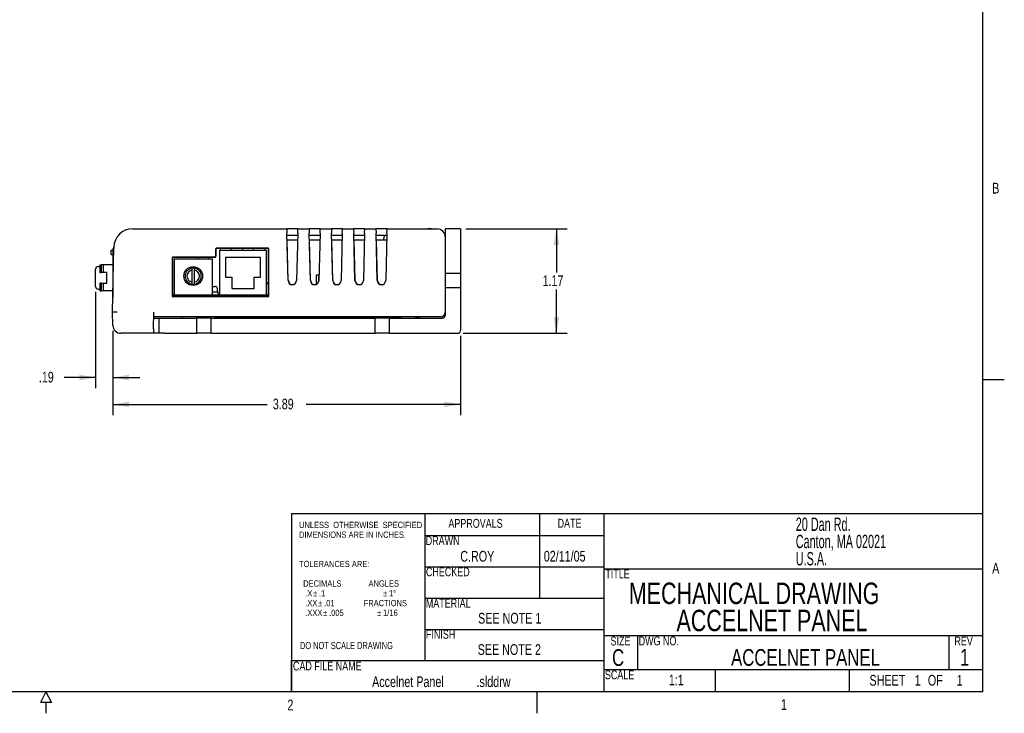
# Model space of a CAD drawing. Extents: x 0.3 to 21.7, y 0.5 to 16.5.
# Tile 3 of 6: x 10.7 to 21.7, y 0.5 to 8.3. Entities that reach past the tile are written whole.
import ezdxf

# ---------------------------------------------------------------- set-up
doc = ezdxf.new("R2010")
doc.units = 0
doc.header["$PDSIZE"] = -1
doc.layers.get('0').update_dxf_attribs({"linetype": 'CONTINUOUS'})
doc.layers.get('DEFPOINTS').update_dxf_attribs({"linetype": 'CONTINUOUS'})
doc.styles.add('SLDTEXTSTYLE0', font='TXT', dxfattribs={"width": 0.75})
doc.styles.add('SLDTEXTSTYLE1', font='TXT', dxfattribs={"width": 0.605})
doc.dimstyles.new('SLDDIMSTYLE0', dxfattribs={"dimtxt": 0.12, "dimasz": 0.18, "dimexe": 0.12, "dimexo": 0.0625, "dimgap": 0.03, "dimtad": 0, "dimtih": 1, "dimtoh": 1, "dimzin": 12, "dimtxsty": 'SLDTEXTSTYLE0', "dimsah": 1, "dimcen": 0.09, "dimclrd": 7, "dimclre": 7, "dimclrt": 7, "dimazin": 3, "dimtfac": 1, "dimtdec": 4, "dimtofl": 0, "dimtmove": 0, "dimatfit": 3, "dimtolj": 1, "dimtzin": 12})

# ---------------------------------------------------------------- blocks, each defined once
blk = doc.blocks.new('NOTE4')
at = {"color": 7, "char_height": 0.12, "attachment_point": 1, "style": 'SLDTEXTSTYLE0'}
for s, insert in [('SHEET  ', (0, 0.159)), ('1', (0.507, 0.159)), ('  OF  ', (0.588, 0.159)), ('1', (0.977, 0.159))]:
    blk.add_mtext(s, dxfattribs=dict(at, insert=insert))
blk = doc.blocks.new('NOTE6')
at = {"color": 7, "char_height": 0.07, "attachment_point": 1, "style": 'SLDTEXTSTYLE0'}
for s, insert in [('UNLESS  OTHERWISE  SPECIFIED', (0, 0.109)), ('DIMENSIONS ARE IN INCHES.', (0, 0)), ('TOLERANCES ARE:', (0, -0.328)), ('  DECIMALS             ANGLES', (0, -0.547)), ('   .X', (0, -0.656)), ('%%p', (0.158, -0.656)), ('.1                         ', (0.224, -0.656)), ('%%p', (0.942, -0.656)), ('1', (1.009, -0.656)), ('%%d', (1.056, -0.656)), ('   .XX', (0, -0.766)), ('%%p', (0.214, -0.766)), ('.01              FRACTIONS', (0.281, -0.766)), ('   .XXX', (0, -0.875)), ('%%p', (0.27, -0.875)), ('.005              ', (0.337, -0.875)), ('%%p', (0.875, -0.875)), ('1/16', (0.942, -0.875))]:
    blk.add_mtext(s, dxfattribs=dict(at, insert=insert))
blk = doc.blocks.new('NOTE11')
at = {"color": 7, "char_height": 0.12, "attachment_point": 1, "style": 'SLDTEXTSTYLE0'}
for s, insert in [('Accelnet Panel', (0, 0.159)), ('.slddrw', (1.17, 0.159))]:
    blk.add_mtext(s, dxfattribs=dict(at, insert=insert))
blk = doc.blocks.new('NOTE12')
at = {"color": 7, "char_height": 0.15, "attachment_point": 1, "style": 'SLDTEXTSTYLE1'}
for s, insert in [('20 Dan Rd.', (0, 0.193)), ('Canton, MA 02021', (0, 0)), ('U.S.A.', (0, -0.193))]:
    blk.add_mtext(s, dxfattribs=dict(at, insert=insert))
blk = doc.blocks.new('*D21')
at = {"color": 7}
for p, q in [((15.705, 5.937), (16.841, 5.937)), ((16.721, 5.937), (16.721, 5.447)), ((16.721, 4.767), (16.721, 5.257)), ((15.675, 4.767), (16.841, 4.767))]:
    blk.add_line(p, q, dxfattribs=at)
for points in [[(16.721, 5.937), (16.689, 5.757), (16.752, 5.757)], [(16.721, 4.767), (16.752, 4.947), (16.689, 4.947)]]:
    blk.add_solid(points, dxfattribs=at)
at = {"layer": 'DEFPOINTS', "color": 7}
for p in [(15.645, 5.937), (15.615, 4.767)]:
    blk.add_point(p, dxfattribs=at)
at = {"color": 7, "insert": (16.565, 5.416), "char_height": 0.12, "attachment_point": 1, "style": 'SLDTEXTSTYLE0'}
blk.add_mtext('1.17', dxfattribs=at)
blk = doc.blocks.new('*D22')
at = {"color": 7}
for p, q in [((11.75, 4.795), (11.75, 3.851)), ((15.645, 4.737), (15.645, 3.851)), ((11.75, 3.971), (13.48, 3.971)), ((15.645, 3.971), (13.915, 3.971))]:
    blk.add_line(p, q, dxfattribs=at)
for points in [[(11.75, 3.971), (11.93, 3.94), (11.93, 4.002)], [(15.645, 3.971), (15.465, 4.002), (15.465, 3.94)]]:
    blk.add_solid(points, dxfattribs=at)
at = {"layer": 'DEFPOINTS', "color": 7}
for p in [(11.75, 4.855), (15.645, 4.797)]:
    blk.add_point(p, dxfattribs=at)
at = {"color": 7, "insert": (13.542, 4.035), "char_height": 0.12, "attachment_point": 1, "style": 'SLDTEXTSTYLE0'}
blk.add_mtext('3.89', dxfattribs=at)
blk = doc.blocks.new('*D23')
at = {"color": 7}
for p, q in [((11.555, 5.233), (11.555, 4.151)), ((11.75, 4.795), (11.75, 4.151)), ((11.555, 4.271), (11.204, 4.271)), ((11.75, 4.271), (12.05, 4.271))]:
    blk.add_line(p, q, dxfattribs=at)
for points in [[(11.555, 4.271), (11.375, 4.303), (11.375, 4.24)], [(11.75, 4.271), (11.93, 4.24), (11.93, 4.303)]]:
    blk.add_solid(points, dxfattribs=at)
at = {"layer": 'DEFPOINTS', "color": 7}
for p in [(11.555, 5.293), (11.75, 4.855)]:
    blk.add_point(p, dxfattribs=at)
at = {"color": 7, "insert": (10.92, 4.336), "char_height": 0.12, "attachment_point": 1, "style": 'SLDTEXTSTYLE0'}
blk.add_mtext('.19', dxfattribs=at)

msp = doc.modelspace()

# ---------------------------------------------------------------- linework, layer by layer
at = {"color": 7, "linetype": 'CONTINUOUS'}
for p, q in [((21.5, 0.75), (21.5, 16.25)), ((11.97, 5.937), (13.698, 5.937)), ((13.698, 5.937), (13.699, 5.888)), ((13.823, 5.937), (13.698, 5.937)), ((13.713, 5.358), (13.699, 5.888)), ((13.821, 5.862), (13.7, 5.862)), ((13.821, 5.888), (13.807, 5.358)), ((13.821, 5.888), (13.823, 5.937)), ((13.823, 5.937), (13.948, 5.937)), ((13.948, 5.937), (13.949, 5.888)), ((14.073, 5.937), (13.948, 5.937)), ((13.963, 5.358), (13.949, 5.888)), ((14.071, 5.862), (13.95, 5.862)), ((14.071, 5.888), (14.057, 5.358)), ((14.071, 5.888), (14.073, 5.937)), ((14.073, 5.937), (14.198, 5.937)), ((14.198, 5.937), (14.199, 5.888)), ((14.323, 5.937), (14.198, 5.937)), ((14.213, 5.358), (14.199, 5.888)), ((14.321, 5.862), (14.2, 5.862)), ((14.321, 5.888), (14.307, 5.358)), ((14.321, 5.888), (14.323, 5.937)), ((14.323, 5.937), (14.448, 5.937)), ((14.448, 5.937), (14.449, 5.888)), ((14.573, 5.937), (14.448, 5.937)), ((14.463, 5.358), (14.449, 5.888)), ((14.571, 5.862), (14.45, 5.862)), ((14.571, 5.888), (14.557, 5.358)), ((14.571, 5.888), (14.573, 5.937)), ((14.573, 5.937), (14.698, 5.937)), ((14.698, 5.937), (14.699, 5.888)), ((14.823, 5.937), (14.698, 5.937)), ((14.713, 5.358), (14.699, 5.888)), ((14.821, 5.862), (14.7, 5.862)), ((14.821, 5.888), (14.807, 5.358)), ((14.821, 5.888), (14.823, 5.937)), ((14.823, 5.937), (15.384, 5.937)), ((15.319, 5.937), (15.279, 5.937)), ((15.319, 5.937), (15.384, 5.937)), ((15.319, 5.937), (15.384, 5.937)), ((15.645, 5.937), (15.474, 5.937)), ((15.474, 5.937), (15.474, 5.437)), ((15.645, 5.937), (15.645, 5.437)), ((13.819, 5.812), (13.701, 5.812)), ((13.716, 5.358), (13.704, 5.812)), ((14.069, 5.812), (13.951, 5.812)), ((13.966, 5.358), (13.954, 5.812)), ((14.319, 5.812), (14.201, 5.812)), ((14.216, 5.358), (14.204, 5.812)), ((14.569, 5.812), (14.451, 5.812)), ((14.466, 5.358), (14.454, 5.812)), ((14.785, 5.812), (14.704, 5.812)), ((14.716, 5.358), (14.704, 5.812)), ((14.785, 5.812), (14.785, 5.832)), ((14.819, 5.812), (14.785, 5.812)), ((11.731, 5.698), (11.751, 5.698)), ((11.731, 5.649), (11.731, 5.698)), ((11.731, 5.649), (11.751, 5.649)), ((11.747, 5.002), (11.76, 5.731)), ((11.751, 5.718), (11.751, 5.198)), ((11.751, 5.718), (11.76, 5.718)), ((11.76, 5.731), (11.76, 5.728)), ((11.76, 5.728), (11.76, 5.718)), ((12.898, 5.711), (12.898, 5.631)), ((12.902, 5.711), (12.902, 5.631)), ((13.489, 5.721), (12.909, 5.721)), ((13.489, 5.717), (12.909, 5.717)), ((13.47, 5.696), (12.945, 5.696)), ((12.945, 5.696), (12.945, 5.198)), ((12.957, 5.696), (12.956, 5.717)), ((13.071, 5.717), (13.07, 5.696)), ((13.207, 5.696), (13.206, 5.717)), ((13.321, 5.717), (13.32, 5.696)), ((13.457, 5.696), (13.456, 5.717)), ((13.47, 5.198), (13.47, 5.696)), ((13.495, 5.184), (13.495, 5.711)), ((13.499, 5.18), (13.499, 5.711)), ((11.605, 5.535), (11.605, 5.515)), ((11.605, 5.535), (11.605, 5.45)), ((11.605, 5.535), (11.605, 5.535)), ((11.605, 5.535), (11.61, 5.535)), ((11.61, 5.535), (11.622, 5.535)), ((11.622, 5.45), (11.622, 5.535)), ((11.644, 5.535), (11.622, 5.535)), ((11.644, 5.45), (11.644, 5.535)), ((11.644, 5.535), (11.644, 5.535)), ((11.751, 5.535), (11.644, 5.535)), ((12.413, 5.611), (12.413, 5.18)), ((12.417, 5.611), (12.417, 5.184)), ((12.889, 5.621), (12.424, 5.621)), ((12.889, 5.617), (12.424, 5.617)), ((12.865, 5.598), (12.435, 5.598)), ((12.435, 5.598), (12.435, 5.198)), ((12.71, 5.598), (12.709, 5.617)), ((12.818, 5.617), (12.818, 5.598)), ((12.865, 5.198), (12.865, 5.598)), ((13.405, 5.616), (13.01, 5.616)), ((13.01, 5.616), (13.01, 5.396)), ((13.405, 5.396), (13.405, 5.616)), ((11.555, 5.444), (11.555, 5.485)), ((11.555, 5.444), (11.555, 5.485)), ((11.555, 5.317), (11.555, 5.444)), ((11.555, 5.317), (11.555, 5.444)), ((11.585, 5.515), (11.585, 5.515)), ((11.585, 5.515), (11.605, 5.515)), ((11.605, 5.45), (11.61, 5.45)), ((11.61, 5.45), (11.622, 5.45)), ((11.644, 5.45), (11.622, 5.45)), ((11.644, 5.45), (11.644, 5.45)), ((11.683, 5.45), (11.644, 5.45)), ((11.683, 5.328), (11.683, 5.45)), ((12.637, 5.477), (12.637, 5.497)), ((12.637, 5.339), (12.637, 5.477)), ((12.662, 5.497), (12.662, 5.477)), ((12.662, 5.477), (12.662, 5.339)), ((14.031, 5.317), (14.031, 5.423)), ((14.031, 5.423), (14.054, 5.423)), ((14.054, 5.423), (14.054, 5.343)), ((15.645, 5.437), (15.474, 5.437)), ((15.474, 5.437), (15.474, 5.277)), ((15.645, 5.437), (15.645, 5.277)), ((11.555, 5.293), (11.555, 5.317)), ((11.555, 5.293), (11.555, 5.317)), ((11.605, 5.328), (11.605, 5.243)), ((11.61, 5.328), (11.605, 5.328)), ((11.622, 5.328), (11.61, 5.328)), ((11.622, 5.243), (11.622, 5.328)), ((11.622, 5.328), (11.644, 5.328)), ((11.644, 5.243), (11.644, 5.328)), ((11.644, 5.328), (11.644, 5.328)), ((11.644, 5.328), (11.683, 5.328)), ((12.637, 5.319), (12.637, 5.339)), ((12.662, 5.339), (12.662, 5.319)), ((13.01, 5.396), (13.082, 5.396)), ((13.082, 5.396), (13.082, 5.268)), ((13.332, 5.268), (13.332, 5.396)), ((13.332, 5.396), (13.405, 5.396)), ((13.76, 5.312), (13.76, 5.312)), ((14.01, 5.312), (14.01, 5.312)), ((14.26, 5.312), (14.26, 5.312)), ((14.51, 5.312), (14.51, 5.312)), ((14.76, 5.312), (14.76, 5.312)), ((11.585, 5.263), (11.585, 5.263)), ((11.585, 5.263), (11.605, 5.263)), ((11.605, 5.263), (11.605, 5.243)), ((11.605, 5.243), (11.605, 5.243)), ((11.605, 5.243), (11.61, 5.243)), ((11.61, 5.243), (11.622, 5.243)), ((11.644, 5.243), (11.622, 5.243)), ((11.644, 5.243), (11.644, 5.243)), ((11.751, 5.243), (11.644, 5.243)), ((11.751, 5.198), (11.75, 5.177)), ((11.751, 5.198), (11.751, 5.198)), ((12.417, 5.198), (12.435, 5.198)), ((12.435, 5.198), (12.865, 5.198)), ((12.865, 5.293), (12.896, 5.293)), ((12.865, 5.233), (12.929, 5.233)), ((12.865, 5.198), (12.945, 5.198)), ((12.921, 5.233), (12.921, 5.268)), ((12.929, 5.198), (12.929, 5.233)), ((12.945, 5.198), (13.47, 5.198)), ((13.082, 5.268), (13.332, 5.268)), ((13.47, 5.198), (13.495, 5.198)), ((15.474, 5.277), (15.474, 4.968)), ((15.645, 5.277), (15.474, 5.277)), ((15.645, 5.277), (15.645, 4.797)), ((11.75, 5.177), (11.75, 5.168)), ((12.417, 5.184), (12.413, 5.18)), ((12.413, 5.18), (13.499, 5.18)), ((12.417, 5.184), (13.495, 5.184)), ((13.495, 5.184), (13.499, 5.18)), ((11.75, 4.855), (11.747, 5.002)), ((11.747, 5.002), (11.747, 5.002)), ((12.205, 4.818), (12.208, 5.003)), ((15.427, 4.952), (12.207, 4.952)), ((12.207, 4.938), (12.21, 4.938)), ((12.21, 4.938), (12.27, 4.938)), ((12.27, 4.767), (12.27, 4.938)), ((12.27, 4.938), (12.33, 4.938)), ((12.33, 4.938), (12.69, 4.938)), ((12.522, 4.952), (12.522, 4.938)), ((12.687, 4.938), (12.687, 4.952)), ((12.69, 4.767), (12.69, 4.938)), ((12.85, 4.938), (12.69, 4.938)), ((12.693, 4.941), (12.693, 4.938)), ((12.693, 4.941), (12.731, 4.941)), ((12.731, 4.952), (12.731, 4.938)), ((12.85, 4.767), (12.85, 4.938)), ((12.85, 4.938), (14.69, 4.938)), ((12.896, 4.938), (12.896, 4.952)), ((12.896, 4.941), (14.981, 4.941)), ((13.608, 4.952), (13.607, 4.941)), ((14.278, 4.952), (14.279, 4.941)), ((14.69, 4.767), (14.69, 4.938)), ((14.85, 4.938), (14.69, 4.938)), ((14.85, 4.767), (14.85, 4.938)), ((14.85, 4.938), (15.444, 4.938)), ((14.981, 4.952), (14.981, 4.938)), ((15.146, 4.938), (15.146, 4.952)), ((15.146, 4.941), (15.193, 4.941)), ((15.193, 4.941), (15.193, 4.938)), ((12.204, 4.767), (11.84, 4.767)), ((12.205, 4.818), (12.204, 4.767)), ((12.21, 4.767), (12.204, 4.767)), ((12.27, 4.767), (12.21, 4.767)), ((12.33, 4.767), (12.27, 4.767)), ((12.33, 4.767), (12.69, 4.767)), ((12.85, 4.767), (12.69, 4.767)), ((12.85, 4.767), (14.69, 4.767)), ((14.85, 4.767), (14.69, 4.767)), ((14.85, 4.767), (15.615, 4.767)), ((21.5, 4.25), (21.74, 4.25)), ((13.75, 2.75), (21.5, 2.75)), ((13.75, 2.75), (13.75, 0.75)), ((15.25, 2.5), (15.25, 2.75)), ((16.53, 2.75), (16.53, 1.8)), ((17.25, 2.75), (17.25, 0.75)), ((15.25, 2.15), (15.25, 2.5)), ((15.25, 2.5), (17.25, 2.5)), ((15.25, 1.8), (15.25, 2.15)), ((15.25, 2.15), (17.25, 2.15)), ((17.25, 2.13), (21.5, 2.13)), ((15.25, 1.45), (15.25, 1.8)), ((15.25, 1.8), (17.25, 1.8)), ((15.25, 1.1), (15.25, 1.45)), ((15.25, 1.45), (17.25, 1.45)), ((17.25, 1.38), (21.5, 1.38)), ((17.63, 1.38), (17.63, 1)), ((21.12, 1.38), (21.12, 1)), ((13.75, 0.75), (13.75, 1.1)), ((13.75, 1.1), (17.25, 1.1)), ((17.25, 1), (21.5, 1)), ((18.5, 1), (18.5, 0.75)), ((20, 1), (20, 0.75)), ((21.5, 0.75), (0.5, 0.75)), ((11, 0.75), (10.94, 0.63)), ((11, 0.75), (11.06, 0.63)), ((16.5, 0.75), (16.5, 0.51)), ((11.06, 0.63), (10.94, 0.63)), ((11, 0.63), (11, 0.51))]:
    msp.add_line(p, q, dxfattribs=at)
msp.add_circle((12.65, 5.408), 0.105, dxfattribs=at)
for centre, radius, start, end in [((11.97, 5.727), 0.21, 90, 179), ((14.812, 5.835), 0.0272, 98.3027, 185.9009), ((15.384, 5.847), 0.09, 0, 90), ((12.889, 5.631), 0.00972, 270, 359.9476), ((12.889, 5.631), 0.0137, 270, 359.9476), ((12.909, 5.711), 0.0102, 90, 179.9476), ((12.909, 5.711), 0.00621, 90, 179.9476), ((13.489, 5.711), 0.0102, 0.0524, 90), ((13.489, 5.711), 0.00621, 0.0524, 90), ((12.424, 5.611), 0.0103, 90, 179.9476), ((12.424, 5.611), 0.0063, 90, 179.9476), ((11.585, 5.485), 0.03, 90, 180), ((11.585, 5.485), 0.03, 90, 180), ((12.65, 5.408), 0.09, 97.9836, 262.0164), ((12.65, 5.408), 0.0698, 100.3226, 259.6774), ((12.65, 5.408), 0.09, 82.0164, 97.9836), ((12.65, 5.408), 0.09, 277.9836, 82.0164), ((12.65, 5.408), 0.0698, 280.3226, 79.6774), ((12.65, 5.408), 0.09, 262.0164, 277.9836), ((13.513, 5.359), 0.047, 203.3474, 248.032), ((13.76, 5.359), 0.047, 181.5, 270), ((13.763, 5.359), 0.047, 181.5, 270), ((13.76, 5.359), 0.047, 270, 358.5), ((14.01, 5.359), 0.047, 181.5, 270), ((14.013, 5.359), 0.047, 181.5, 270), ((14.01, 5.359), 0.047, 270, 358.5), ((14.26, 5.359), 0.047, 181.5, 270), ((14.263, 5.359), 0.047, 181.5, 270), ((14.26, 5.359), 0.047, 270, 358.5), ((14.51, 5.359), 0.047, 181.5, 270), ((14.513, 5.359), 0.047, 181.5, 270), ((14.51, 5.359), 0.047, 270, 358.5), ((14.76, 5.359), 0.047, 181.5, 270), ((14.763, 5.359), 0.047, 181.5, 270), ((14.76, 5.359), 0.047, 270, 358.5), ((11.585, 5.293), 0.03, 180, 270), ((11.585, 5.293), 0.03, 180, 270), ((12.896, 5.268), 0.025, 0, 90), ((12.975, 5.183), 0.042, 135.5847, 159.3196), ((11.785, 4.285), 0.718, 89.0027, 92.9961), ((15.427, 4.999), 0.047, 270, 0), ((15.444, 4.968), 0.03, 270, 0), ((11.84, 4.857), 0.09, 181, 270), ((15.615, 4.797), 0.03, 270, 0)]:
    msp.add_arc(centre, radius, start, end, dxfattribs=at)

# ---------------------------------------------------------------- block references
for name, p in [('NOTE6', (13.836, 2.546)), ('NOTE12', (19.403, 2.51)), ('NOTE11', (14.655, 0.765)), ('NOTE4', (20.229, 0.781))]:
    msp.add_blockref(name, p)

# ---------------------------------------------------------------- texts
at = {"color": 7, "attachment_point": 1, "style": 'SLDTEXTSTYLE0'}
for s, insert, char_height in [('B', (21.604, 6.453), 0.12), ('APPROVALS', (15.51, 2.688), 0.1), ('DATE', (16.734, 2.689), 0.1), ('DRAWN', (15.256, 2.495), 0.1), ('C.ROY', (15.643, 2.329), 0.12), ('02/11/05', (16.579, 2.33), 0.12), ('CHECKED', (15.258, 2.145), 0.1), ('TITLE', (17.269, 2.121), 0.1), ('A', (21.604, 2.195), 0.12), ('MECHANICAL DRAWING', (17.532, 1.974), 0.24), ('MATERIAL', (15.257, 1.793), 0.1), ('ACCELNET PANEL', (18.066, 1.67), 0.24), ('SEE NOTE 1', (15.843, 1.635), 0.12), ('FINISH', (15.258, 1.445), 0.1), ('SIZE', (17.327, 1.37), 0.1), ('DWG NO.', (17.642, 1.371), 0.1), ('REV', (21.181, 1.37), 0.1), ('DO NOT SCALE DRAWING', (13.847, 1.309), 0.08), ('SEE NOTE 2', (15.838, 1.284), 0.12), ('C', (17.344, 1.228), 0.187), ('ACCELNET PANEL', (18.678, 1.229), 0.187), ('1', (21.243, 1.23), 0.187), ('CAD FILE NAME', (13.768, 1.09), 0.1), ('SCALE', (17.264, 0.991), 0.1), ('1:1', (17.98, 0.944), 0.12), ('2', (13.706, 0.663), 0.12), ('1', (19.237, 0.668), 0.12)]:
    msp.add_mtext(s, dxfattribs=dict(at, insert=insert, char_height=char_height))

# ---------------------------------------------------------------- dimensions: what is measured, and where the dimension line sits
at = {"color": 7}
dim = msp.add_linear_dim(base=(16.721, 4.767), p1=(15.645, 5.937), p2=(15.615, 4.767), angle=270, dimstyle='SLDDIMSTYLE0', dxfattribs=at)
dim.commit()
dim.dimension.update_dxf_attribs({"geometry": '*D21', "text_midpoint": (16.721, 5.352), "dimtype": 160})
for base, p1, p2, picture, middle in [((11.5553, 4.2714), (11.7499, 4.8555), (11.5553, 5.293), '*D23', (11.0309, 4.2714)), ((11.7499, 3.9709), (15.6447, 4.7971), (11.7499, 4.8555), '*D22', (13.6973, 3.9709))]:
    dim = msp.add_linear_dim(base=base, p1=p1, p2=p2, dimstyle='SLDDIMSTYLE0', dxfattribs=at)
    dim.commit()
    dim.dimension.update_dxf_attribs({"geometry": picture, "text_midpoint": middle, "dimtype": 160})

doc.saveas('drawing.dxf')
